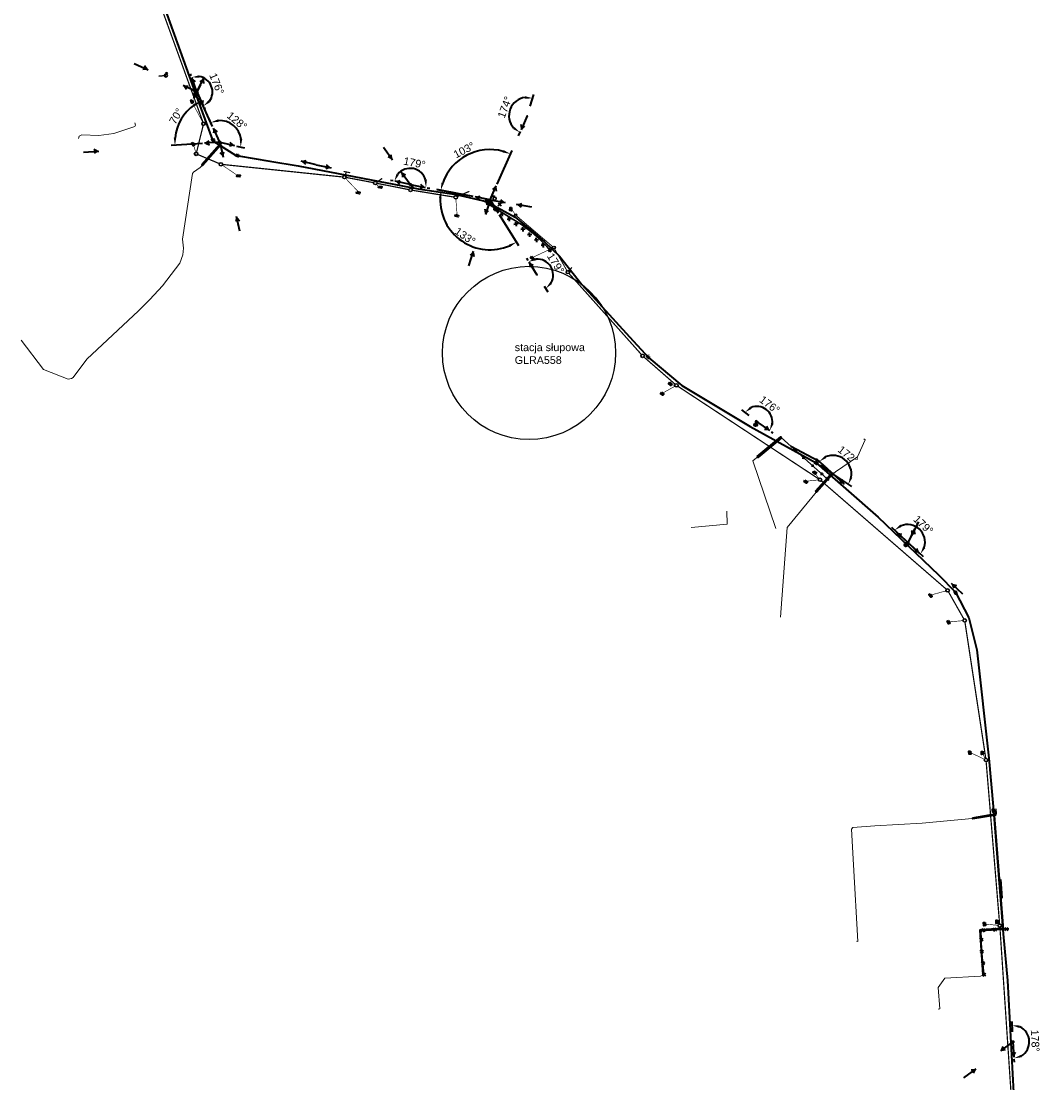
# Model space of a CAD drawing. Header units: metres. Extents: x 6536102 to 6570154, y 5559884 to 5568618.
# Tile 2 of 40: x 6536266 to 6536599, y 5563706 to 5564052. Entities that reach past the tile are written whole.
import ezdxf
from ezdxf.lldxf.tags import DXFTag

# ---------------------------------------------------------------- set-up
doc = ezdxf.new("R2010")
doc.units = ezdxf.units.M
for name, color, linetype in [('$KD', 7, 'Continuous'), ('$WODOCIAG', 7, 'Continuous'), ('_ABS_ELE', 7, 'Continuous'), ('_Teletechnika', 7, 'Continuous'), ('ELE TD', 7, 'Continuous'), ('i-Kanalizacja deszczowa', 6, 'Continuous'), ('kanal_tech', 30, 'Continuous')]:
    doc.layers.add(name, color=color, linetype=linetype)
for name, color, linetype, lineweight in [('@kanal.tech', 7, 'Continuous', 30), ('_ABS_TELE', 7, 'TELEKOMUNIKACJA', 30), ('_OSW_Slupy', 200, 'Continuous', 30), ('ELE', 7, 'Continuous', 35), ('ELE_TD', 7, 'Continuous', 35)]:
    doc.layers.add(name, color=color, linetype=linetype, lineweight=lineweight)
doc.styles.add('obrocony', font='arial.ttf')
doc.styles.get("Standard").update_dxf_attribs({"font": 'arial.ttf'})
doc.styles.add('TEKST_LINI', font='arial.ttf')
tags = doc.linetypes.add('KANAL_TECHNOLOGICZNY', pattern='A,5,-1.5,["KT",TEKST_LINI,S=1.5,R=0,X=-1.17,Y=-0.75],-1.5', length=8).pattern_tags.tags
tags[6] = DXFTag(74, 10)
tags = doc.linetypes.add('KANALIZACJA_DESZCZOWA', pattern='A,5,-1.5,["KD",TEKST_LINI,S=1.5,R=0,X=-1.17,Y=-0.75],-2', length=8.5).pattern_tags.tags
tags[6] = DXFTag(74, 10)
tags = doc.linetypes.add('NISKIE_NAPIECIE', pattern='A,5,-1.5,["nN",TEKST_LINI,S=1.5,R=0,X=-1.17,Y=-0.75],-1.5', length=8).pattern_tags.tags
tags[6] = DXFTag(74, 10)
tags = doc.linetypes.add('TELEKOMUNIKACJA', pattern='A,5,-2,["TEL",TEKST_LINI,S=1.5,R=0,X=-1.75,Y=-0.75],-2', length=9).pattern_tags.tags
tags[6] = DXFTag(74, 10)
tags = doc.linetypes.add('WODOCIAG', pattern='A,5,-1.5,["W",TEKST_LINI,S=1.5,R=0,X=-1.17,Y=-0.75],-1', length=7.5).pattern_tags.tags
tags[6] = DXFTag(74, 10)
doc.dimstyles.new('ISO-25', dxfattribs={"dimtxt": 2.5, "dimasz": 2.5, "dimexe": 1.25, "dimexo": 0.625, "dimtad": 1, "dimtxsty": 'Standard', "dimcen": 2.5, "dimadec": 0, "dimazin": 0, "dimtfac": 1, "dimtmove": 0, "dimatfit": 3, "dimfxl": 1, "dimarcsym": 0})

# ---------------------------------------------------------------- blocks, each defined once
blk = doc.blocks.new('Stanica kt')
at = {"layer": 'kanal_tech', "color": 0, "linetype": 'KANAL_TECHNOLOGICZNY', "lineweight": 35}
blk.add_lwpolyline([(6536308.58, 5564068.45), (6536322.75, 5564029.07), (6536328.25, 5564013.97), (6536328.8, 5564013.13), (6536335.92, 5564008.68), (6536336.88, 5564008.43), (6536347.08, 5564006.72), (6536356.36, 5564005.25), (6536395.53, 5563997.75), (6536407.95, 5563995.83), (6536417.84, 5563993.56), (6536427.19, 5563988.47), (6536432.04, 5563984.4), (6536436.75, 5563980.44), (6536441.69, 5563975.75), (6536449, 5563966.48), (6536464.49, 5563949.47), (6536470.81, 5563942.55), (6536481.58, 5563933.59), (6536503.89, 5563920.16), (6536525.49, 5563908.34), (6536545.66, 5563890.62), (6536565.39, 5563871.82), (6536570.94, 5563866.1), (6536575.31, 5563857.75), (6536577.85, 5563847.29), (6536581.84, 5563811.92), (6536583.18, 5563796.16), (6536586.48, 5563754.62), (6536587.84, 5563739.41), (6536589.88, 5563702.92)], dxfattribs=at)
at = {"layer": 'kanal_tech', "color": 0, "lineweight": 35, "ltscale": 2}
for points in [[(6536328.48, 5564014.11), (6536329.01, 5564013.27), (6536328.59, 5564013), (6536328.06, 5564013.84)], [(6536335.98, 5564008.92), (6536336.95, 5564008.67), (6536336.82, 5564008.18), (6536335.85, 5564008.44)], [(6536417.28, 5563994.03), (6536418.24, 5563993.75), (6536418.1, 5563993.27), (6536417.14, 5563993.55)], [(6536470.37, 5563943.38), (6536471.08, 5563942.68), (6536470.73, 5563942.32), (6536470.02, 5563943.03)], [(6536525.13, 5563908.78), (6536525.96, 5563908.22), (6536525.68, 5563907.81), (6536524.85, 5563908.37)], [(6536570.93, 5563866.59), (6536571.34, 5563865.68), (6536570.89, 5563865.47), (6536570.47, 5563866.38)], [(6536583.5, 5563795.38), (6536583.57, 5563794.38), (6536583.07, 5563794.34), (6536583, 5563795.34)]]:
    blk.add_lwpolyline(points, close=True, dxfattribs=at)
at = {"layer": 'kanal_tech', "color": 0, "lineweight": 35, "char_height": 0.5, "attachment_point": 5, "style": 'obrocony'}
for s, insert, rotation in [('S8', (6536329.04, 5564013.88), 302.293), ('S9', (6536336.54, 5564009.05), 346.2443), ('S10', (6536417.85, 5563994.15), 344.8978), ('S11', (6536470.97, 5563943.28), 315.3395), ('S12', (6536525.74, 5563908.79), 325.775), ('S13', (6536571.45, 5563866.28), 294.514), ('S14', (6536583.88, 5563794.9), 273.9158)]:
    blk.add_mtext_dynamic_manual_height_columns(s, width=12.6641, gutter_width=10, heights=[0], dxfattribs=dict(at, insert=insert, rotation=rotation))
blk = doc.blocks.new('wehf9uwegbf9uwb')
at = {"layer": '$WODOCIAG', "color": 18, "linetype": 'WODOCIAG', "lineweight": 30, "true_color": 0x000000}
blk.add_lwpolyline([(6536313.19, 5564034.7), (6536310.87, 5564034.44)], dxfattribs=at)
at = {"layer": '$WODOCIAG', "color": 18, "lineweight": 30, "ltscale": 5, "true_color": 0x000000}
for points in [[(6536313.08, 5564035.43), (6536313.53, 5564035.64), (6536313.74, 5564035.19)], [(6536313.36, 5564035.17), (6536313.53, 5564035.64)], [(6536419.91, 5563994.95), (6536420.08, 5563995.42), (6536420.55, 5563995.25)], [(6536420.29, 5563994.97), (6536420.08, 5563995.42)]]:
    blk.add_lwpolyline(points, dxfattribs=at)
for centre in [(6536313.19, 5564034.7), (6536420.5, 5563994.51)]:
    blk.add_circle(centre, 0.5, dxfattribs=at)
blk = doc.blocks.new('A$C26590D9D')
at = {"layer": 'i-Kanalizacja deszczowa', "color": 18, "lineweight": 40, "true_color": 0x000000, "elevation": 10.26}
blk.add_lwpolyline([(0, 0.49), (0.98, 0.7), (1.08, 0.21), (0.1, 0), (0, 0.49)], close=True, dxfattribs=at)
for points in [[(0.32, 0.56), (0.42, 0.07)], [(0.66, 0.63), (0.76, 0.14)]]:
    blk.add_lwpolyline(points, dxfattribs=at)
blk = doc.blocks.new('eiy9cgw97efcvg')
at = {"layer": '$KD', "color": 18, "linetype": 'KANALIZACJA_DESZCZOWA', "true_color": 0x000000}
for points, const_width in [([(6536308.47, 5564065.73), (6536325.3, 5564019.4)], 0.4), ([(6536321.85, 5564025.75), (6536325.23, 5564019.38)], 0.2), ([(6536325.35, 5564018.45), (6536323.19, 5564009.62)], 0.4), ([(6536322.92, 5564009.61), (6536322.28, 5564011.84)], 0.2), ([(6536323.51, 5564008.94), (6536330.68, 5564005.92)], 0.4), ([(6536370.95, 5564001.58), (6536331.64, 5564005.67)], 0.4), ([(6536331.57, 5564005.47), (6536336.42, 5564002.16)], 0.2), ([(6536371.17, 5564003.4), (6536373.32, 5564002.97)], 0.4), ([(6536371.63, 5564001.99), (6536372.12, 5564003.26)], 0.4), ([(6536376.04, 5563996.72), (6536371.79, 5564001.17)], 0.2), ([(6536371.94, 5564001.44), (6536381.08, 5563999.71)], 0.4), ([(6536381.98, 5563999.89), (6536383.77, 5564001.1)], 0.4), ([(6536381.89, 5563999.23), (6536382.61, 5563998.37)], 0.2), ([(6536382.06, 5563999.52), (6536392.54, 5563997.44)], 0.4), ([(6536393.25, 5563997.79), (6536393.93, 5563999.22)], 0.4), ([(6536393.52, 5563997.26), (6536407.29, 5563995.02)], 0.4), ([(6536408.24, 5563995.15), (6536412.23, 5563996.9)], 0.4), ([(6536408.25, 5563989.17), (6536407.82, 5563994.45)], 0.2), ([(6536426, 5563991.09), (6536427.19, 5563989.39)], 0.2), ([(6536439.49, 5563978.79), (6536427.59, 5563988.95)], 0.315), ([(6536432.9, 5563975.35), (6536439.44, 5563978.38)], 0.2), ([(6536440, 5563978.2), (6536444.12, 5563970.96)], 0.315), ([(6536444.72, 5563970.91), (6536445.71, 5563972.06)], 0.4), ([(6536444.72, 5563970.16), (6536468.45, 5563943.6)], 0.4), ([(6536469.16, 5563942.9), (6536479.45, 5563933.92)], 0.4), ([(6536475.32, 5563931.06), (6536479.39, 5563933.35)], 0.2), ([(6536479.33, 5563933.64), (6536478.14, 5563933.75)], 0.2), ([(6536480.25, 5563933.33), (6536526.28, 5563903.06)], 0.4), ([(6536522.19, 5563902.33), (6536526.2, 5563902.74)], 0.2), ([(6536525.2, 5563904.66), (6536526.39, 5563903.18)], 0.2), ([(6536527.08, 5563902.46), (6536567.98, 5563867.02)], 0.4), ([(6536562.96, 5563865.2), (6536567.86, 5563866.55)], 0.2), ([(6536568.61, 5563866.26), (6536573.67, 5563857.32)], 0.4), ([(6536574, 5563856.39), (6536580.81, 5563811.83)], 0.4), ([(6536575.84, 5563813.76), (6536580.43, 5563811.56)], 0.2), ([(6536580.65, 5563811.78), (6536579.89, 5563813.21)], 0.2), ([(6536580.92, 5563810.84), (6536585.32, 5563757.85)], 0.4), ([(6536580.62, 5563757.84), (6536584.86, 5563757.4)], 0.2), ([(6536585.12, 5563757.79), (6536584.7, 5563758.58)], 0.2), ([(6536585.41, 5563756.85), (6536589.41, 5563697.29)], 0.4)]:
    blk.add_lwpolyline(points, dxfattribs=dict(at, const_width=const_width))
at = {"layer": '$KD', "color": 18, "linetype": 'KANALIZACJA_DESZCZOWA', "true_color": 0x000000, "const_width": 0.2, "elevation": 10.26}
blk.add_lwpolyline([(6536568.85, 5563856.4), (6536573.42, 5563856.84)], dxfattribs=at)
at = {"layer": '$KD', "color": 18, "true_color": 0x000000}
for centre, radius in [((6536325.47, 5564018.93), 0.6), ((6536325.47, 5564018.93), 0.5), ((6536323.05, 5564009.13), 0.6), ((6536323.05, 5564009.13), 0.5), ((6536331.14, 5564005.72), 0.6), ((6536331.14, 5564005.72), 0.5), ((6536371.45, 5564001.53), 0.6), ((6536371.45, 5564001.53), 0.5), ((6536381.57, 5563999.61), 0.6), ((6536381.57, 5563999.61), 0.5), ((6536393.03, 5563997.34), 0.6), ((6536393.03, 5563997.34), 0.5), ((6536407.78, 5563994.95), 0.6), ((6536407.78, 5563994.95), 0.5), ((6536427.36, 5563989.15), 0.4), ((6536427.36, 5563989.15), 0.3), ((6536439.81, 5563978.55), 0.5), ((6536439.81, 5563978.55), 0.4), ((6536444.39, 5563970.54), 0.6), ((6536444.39, 5563970.54), 0.5), ((6536468.78, 5563943.22), 0.6), ((6536468.78, 5563943.22), 0.5), ((6536479.83, 5563933.59), 0.6), ((6536479.83, 5563933.59), 0.5), ((6536526.7, 5563902.79), 0.6), ((6536526.7, 5563902.79), 0.5), ((6536568.34, 5563866.68), 0.6), ((6536568.34, 5563866.68), 0.5), ((6536573.92, 5563856.88), 0.6), ((6536573.92, 5563856.88), 0.5), ((6536580.88, 5563811.34), 0.6), ((6536580.88, 5563811.34), 0.5), ((6536585.36, 5563757.35), 0.6), ((6536585.36, 5563757.35), 0.5)]:
    blk.add_circle(centre, radius, dxfattribs=at)
at = {"layer": '$KD', "color": 18, "ltscale": 5, "true_color": 0x000000}
for p, rotation in [((6536321.26, 5564026.71, -10.26), 277.4651878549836), ((6536321.48, 5564012.63, -10.26), 291.449335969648), ((6536336.26, 5564001.77, -10.26), 342.2333068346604), ((6536382.46, 5563998.17, 234.24), 337.088021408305), ((6536375.35, 5563996.37, -10.26), 336.583086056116), ((6536425.56, 5563991.72, -10.26), 254.6856178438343), ((6536407.55, 5563988.86, -10.26), 332.9075836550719), ((6536432.14, 5563975.42, 234.34), 303.9841496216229), ((6536477.14, 5563934.28, -10.26), 308.4327697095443), ((6536474.55, 5563931.06, -10.26), 309.5095829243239), ((6536524.32, 5563905.31, -10.26), 312.7124088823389), ((6536521.42, 5563902.29, -10.26), 312.7124088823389), ((6536562.21, 5563865.36, -10.26), 297.2326911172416), ((6536568.16, 5563856.74, -10.26), 282.9725136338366), ((6536575.3, 5563814.32, -10.26), 263.4512631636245), ((6536579.37, 5563814.27, -10.26), 263.4512631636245), ((6536580.08, 5563758.4, -10.26), 263.4512631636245), ((6536584.18, 5563759.15, -10.26), 262.0081207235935)]:
    blk.add_blockref('A$C26590D9D', p, dxfattribs=dict(at, rotation=rotation))
blk = doc.blocks.new('likwidacja')
at = {"color": 0, "linetype": 'Continuous', "lineweight": -2, "flags": 128}
for points in [[(-0.5, 0.5), (0.5, -0.5)], [(-0.5, -0.5), (0.5, 0.5)]]:
    blk.add_lwpolyline(points, dxfattribs=at)
blk = doc.blocks.new('*U25')
at = {"layer": 'ELE TD', "color": 7, "linetype": 'Continuous', "lineweight": 35}
blk.add_blockref('likwidacja', (0, 0), dxfattribs=at)
blk = doc.blocks.new('*U26')
at = {"color": 0, "linetype": 'ByBlock', "lineweight": -2, "transparency": 16777216}
for p, rotation in [((6536418.41, 5563992.72), 144.2780920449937), ((6536420.69, 5563991.08), 144.2780920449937), ((6536422.96, 5563989.45), 144.2780920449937), ((6536425.23, 5563987.81), 144.2780920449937), ((6536427.5, 5563986.18), 144.2780920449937), ((6536429.74, 5563984.49), 141.9627057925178), ((6536431.94, 5563982.77), 141.9627057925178), ((6536434.15, 5563981.04), 141.9627057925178), ((6536436.35, 5563979.31), 141.8924231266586), ((6536438.6, 5563977.69), 167.3863723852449)]:
    blk.add_blockref('*U25', p, dxfattribs=dict(at, rotation=rotation))
blk = doc.blocks.new('T - Teletechnika')
at = {"layer": '_ABS_TELE', "linetype": 'TELEKOMUNIKACJA', "lineweight": 30, "flags": 128}
blk.add_lwpolyline([(6536417.59, 5563993.31), (6536428.16, 5563986.78, -0.049609), (6536436.47, 5563980.04, -0.026001), (6536438.6, 5563977.69)], format="xyb", dxfattribs=at)
at = {"color": 2, "lineweight": 30}
blk.add_blockref('*U26', (0, 0), dxfattribs=at)
blk = doc.blocks.new('Kier. nap nN')
at = {"color": 0, "linetype": 'Continuous', "lineweight": -2, "flags": 128}
for points in [[(0, 0), (5, 0)], [(4.5, 0), (3.42, 0.62)], [(4.5, 0), (3.42, -0.62)]]:
    blk.add_lwpolyline(points, dxfattribs=at)
blk = doc.blocks.new('*U207')
at = {"layer": 'ELE TD', "color": 0, "linetype": 'Continuous', "lineweight": 35, "rotation": 2.24466586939e-05}
blk.add_blockref('likwidacja', (0, 0), dxfattribs=at)
blk = doc.blocks.new('*U222')
at = {"color": 0, "linetype": 'ByBlock', "lineweight": -2, "transparency": 16777216}
for p, rotation in [((6536579.96, 5563755.82), 356.0275039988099), ((6536583.75, 5563756.06), 3.827464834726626), ((6536587.54, 5563756.23), 357.8919047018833), ((6536579.41, 5563752.69), 91.491283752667), ((6536579.54, 5563748.89), 95.71059313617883), ((6536579.92, 5563745.11), 95.71059313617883), ((6536580.3, 5563741.33), 95.71059313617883)]:
    blk.add_blockref('*U207', p, dxfattribs=dict(at, rotation=rotation))
blk = doc.blocks.new('*D244')
at = {"layer": 'Defpoints', "color": 0, "lineweight": -2, "transparency": 16777216}
for p, q in [((6536554.78, 5563882.88), (6536550.14, 5563887.24)), ((6536555.9, 5563881.84), (6536560.39, 5563877.73))]:
    blk.add_line(p, q, dxfattribs=at)
blk.add_arc((6536555.23, 5563882.45), 5.74, 342.7073, 111.6339, dxfattribs=at)
at = {"layer": 'Defpoints', "color": 0, "lineweight": 50, "transparency": 16777216}
for p in [(6536556.52, 5563888.04), (6536551.74, 5563885.64, 243.56), (6536555.43, 5563882.26, 243.56), (6536555.43, 5563882.26, 243.56), (6536559.07, 5563878.84, 243.56)]:
    blk.add_point(p, dxfattribs=at)
for points in [[(6536553.35, 5563887.44), (6536552.88, 5563888.13), (6536551.05, 5563886.38)], [(6536561.08, 5563880.53), (6536560.35, 5563880.95), (6536559.47, 5563878.57)]]:
    blk.add_solid(points, dxfattribs=at)
at = {"layer": 'Defpoints', "color": 0, "transparency": 16777216, "insert": (6536560.43, 5563888.05), "char_height": 2.5, "attachment_point": 5, "rotation": 317.1706}
blk.add_mtext('179°', dxfattribs=at)
blk = doc.blocks.new('*D245')
at = {"layer": 'Defpoints', "color": 0, "lineweight": -2, "transparency": 16777216}
for p, q in [((6536530.47, 5563905.11), (6536525.55, 5563909.61)), ((6536531.45, 5563904.34), (6536536.95, 5563900.57))]:
    blk.add_line(p, q, dxfattribs=at)
blk.add_arc((6536530.93, 5563904.69), 6.04, 349.5135, 113.7134, dxfattribs=at)
at = {"layer": 'Defpoints', "color": 0, "lineweight": 50, "transparency": 16777216}
for p in [(6536531.95, 5563910.65), (6536526.81, 5563907.51), (6536530.93, 5563904.69), (6536530.93, 5563904.69), (6536534.63, 5563901.32)]:
    blk.add_point(p, dxfattribs=at)
for points in [[(6536528.75, 5563909.88), (6536528.26, 5563910.56), (6536526.47, 5563908.76)], [(6536537.26, 5563903.43), (6536536.49, 5563903.75), (6536535.92, 5563901.28)]]:
    blk.add_solid(points, dxfattribs=at)
at = {"layer": 'Defpoints', "color": 0, "transparency": 16777216, "insert": (6536535.85, 5563910.9), "char_height": 2.5, "attachment_point": 5, "rotation": 321.6135}
blk.add_mtext('172°', dxfattribs=at)
blk = doc.blocks.new('*D246')
at = {"layer": 'Defpoints', "color": 0, "lineweight": -2, "transparency": 16777216}
for p, q in [((6536413.47, 5563995.18), (6536401.79, 5563997.43)), ((6536421.97, 5563989.33), (6536428.25, 5563979.23))]:
    blk.add_line(p, q, dxfattribs=at)
blk.add_arc((6536418.99, 5563994.11), 16.27, 177.8956, 293.0713, dxfattribs=at)
at = {"layer": 'Defpoints', "color": 0, "lineweight": 50, "transparency": 16777216}
for p in [(6536414.08, 5563995.06), (6536418.99, 5563994.11), (6536418.99, 5563994.11), (6536421.64, 5563989.86), (6536415.51, 5563978.22)]:
    blk.add_point(p, dxfattribs=at)
for points in [[(6536402.32, 5563994.75), (6536403.15, 5563994.66), (6536403.02, 5563997.19)], [(6536425.18, 5563979.51), (6536425.56, 5563978.77), (6536427.59, 5563980.3)]]:
    blk.add_solid(points, dxfattribs=at)
at = {"layer": 'Defpoints', "color": 0, "transparency": 16777216, "insert": (6536410.85, 5563982.27), "char_height": 2.5, "attachment_point": 5, "rotation": 325.4834}
blk.add_mtext('133°', dxfattribs=at)
blk = doc.blocks.new('*D247')
at = {"layer": 'Defpoints', "color": 0, "lineweight": -2, "transparency": 16777216}
for p, q in [((6536421.28, 5563999.25), (6536426.16, 5564010.25)), ((6536413.47, 5563995.18), (6536401.65, 5563997.46))]:
    blk.add_line(p, q, dxfattribs=at)
blk.add_arc((6536418.99, 5563994.11), 16.41, 74.7853, 160.3474, dxfattribs=at)
at = {"layer": 'Defpoints', "color": 0, "lineweight": 50, "transparency": 16777216}
for p in [(6536407.44, 5564005.77), (6536421.02, 5563998.68), (6536414.08, 5563995.06), (6536418.99, 5563994.11), (6536418.99, 5563994.11)]:
    blk.add_point(p, dxfattribs=at)
for points in [[(6536423.44, 5564010.34), (6536423.16, 5564009.56), (6536425.66, 5564009.11)], [(6536403.94, 5563999.52), (6536403.13, 5563999.74), (6536402.88, 5563997.22)]]:
    blk.add_solid(points, dxfattribs=at)
at = {"layer": 'Defpoints', "color": 0, "transparency": 16777216, "insert": (6536410.52, 5564010.35), "char_height": 2.5, "attachment_point": 5, "rotation": 27.5664}
blk.add_mtext('103°', dxfattribs=at)
blk = doc.blocks.new('*D248')
at = {"layer": 'Defpoints', "color": 0, "lineweight": -2, "transparency": 16777216}
for p, q in [((6536387.42, 5564000.3), (6536386.55, 5564000.48)), ((6536398.44, 5563998.08), (6536399.32, 5563997.91))]:
    blk.add_line(p, q, dxfattribs=at)
blk.add_arc((6536392.92, 5563999.14), 5.26, 16.5708, 140.6824, dxfattribs=at)
at = {"layer": 'Defpoints', "color": 0, "lineweight": 50, "transparency": 16777216}
for p in [(6536396.39, 5564003.1), (6536388.03, 5564000.17), (6536392.92, 5563999.14), (6536392.92, 5563999.14), (6536397.83, 5563998.2)]:
    blk.add_point(p, dxfattribs=at)
for points in [[(6536389.22, 5564002.3), (6536388.47, 5564002.66), (6536387.77, 5564000.23)], [(6536398.38, 5564000.67), (6536397.55, 5564000.63), (6536398.09, 5563998.15)]]:
    blk.add_solid(points, dxfattribs=at)
at = {"layer": 'Defpoints', "color": 0, "transparency": 16777216, "insert": (6536394.33, 5564006.17), "char_height": 2.5, "attachment_point": 5, "rotation": 348.6266}
blk.add_mtext('179°', dxfattribs=at)
blk = doc.blocks.new('*D249')
at = {"layer": 'Defpoints', "color": 0, "lineweight": -2, "transparency": 16777216}
for p, q in [((6536328.42, 5564018.1), (6536327.33, 5564020.5)), ((6536336.22, 5564011.69), (6536338.79, 5564011.08))]:
    blk.add_line(p, q, dxfattribs=at)
blk.add_arc((6536330.74, 5564012.97), 7.02, 7.3074, 93.8692, dxfattribs=at)
at = {"layer": 'Defpoints', "color": 0, "lineweight": 50, "transparency": 16777216}
for p in [(6536328.68, 5564017.53), (6536336.86, 5564016.41), (6536330.74, 5564012.97), (6536330.74, 5564012.97), (6536335.61, 5564011.83)]:
    blk.add_point(p, dxfattribs=at)
for points in [[(6536330.37, 5564019.57), (6536330.17, 5564020.38), (6536327.85, 5564019.37)], [(6536338.12, 5564013.85), (6536337.29, 5564013.89), (6536337.58, 5564011.37)]]:
    blk.add_solid(points, dxfattribs=at)
at = {"layer": 'Defpoints', "color": 0, "transparency": 16777216, "insert": (6536336.41, 5564019.87), "char_height": 2.5, "attachment_point": 5, "rotation": 320.5883}
blk.add_mtext('128°', dxfattribs=at)
blk = doc.blocks.new('*D250')
at = {"layer": 'Defpoints', "color": 0, "lineweight": -2, "transparency": 16777216}
for p, q in [((6536328.42, 5564018.1), (6536324.18, 5564027.45)), ((6536325.14, 5564012.56), (6536314.89, 5564011.8))]:
    blk.add_line(p, q, dxfattribs=at)
blk.add_arc((6536330.74, 5564012.97), 14.65, 124.1797, 174.4453, dxfattribs=at)
at = {"layer": 'Defpoints', "color": 0, "lineweight": 50, "transparency": 16777216}
for p in [(6536319.91, 5564022.84), (6536328.68, 5564017.53), (6536325.76, 5564012.6), (6536330.74, 5564012.97), (6536330.75, 5564012.97)]:
    blk.add_point(p, dxfattribs=at)
for points in [[(6536322.31, 5564025.46), (6536322.72, 5564024.73), (6536324.69, 5564026.31)], [(6536316.58, 5564014.39), (6536315.75, 5564014.4), (6536316.13, 5564011.89)]]:
    blk.add_solid(points, dxfattribs=at)
at = {"layer": 'Defpoints', "color": 0, "transparency": 16777216, "insert": (6536316.51, 5564021.42), "char_height": 2.5, "attachment_point": 5, "rotation": 59.3125}
blk.add_mtext('70°', dxfattribs=at)
blk = doc.blocks.new('*D251')
at = {"layer": 'Defpoints', "color": 0, "lineweight": -2, "transparency": 16777216}
for p, q in [((6536321.4, 5564034.63), (6536321.16, 5564035.28)), ((6536325.64, 5564024.22), (6536325.93, 5564023.59))]:
    blk.add_line(p, q, dxfattribs=at)
blk.add_arc((6536323.32, 5564029.34), 5.07, 322.9412, 81.446, dxfattribs=at)
at = {"layer": 'Defpoints', "color": 0, "lineweight": 50, "transparency": 16777216}
for p in [(6536321.61, 5564034.04), (6536323.32, 5564029.34), (6536323.32, 5564029.34), (6536328.35, 5564028.72), (6536325.39, 5564024.79)]:
    blk.add_point(p, dxfattribs=at)
for points in [[(6536324.12, 5564033.94), (6536324.03, 5564034.77), (6536321.59, 5564034.11)], [(6536327.63, 5564025.96), (6536327.11, 5564026.62), (6536325.41, 5564024.73)]]:
    blk.add_solid(points, dxfattribs=at)
at = {"layer": 'Defpoints', "color": 0, "transparency": 16777216, "insert": (6536329.77, 5564031.98), "char_height": 2.5, "attachment_point": 5, "rotation": 292.1936}
blk.add_mtext('176°', dxfattribs=at)
blk = doc.blocks.new('Rura 110')
at = {"color": 0, "linetype": 'Continuous', "lineweight": 35}
blk.add_lwpolyline([(-0.5, 0.2), (0.5, 0.2), (0.5, -0.2), (-0.5, -0.2)], close=True, dxfattribs=at)
blk = doc.blocks.new('Słup')
at = {"linetype": 'Continuous', "lineweight": -2}
h = blk.add_hatch(color=0, dxfattribs=at)
h.dxf.hatch_style = 1
h.paths.add_polyline_path([(0.25, 0, 1), (-0.25, 0, 1)])
at = {"color": 0, "linetype": 'Continuous', "lineweight": -2}
blk.add_circle((0, 0), 0.25, dxfattribs=at)
blk = doc.blocks.new('oprawa oświetleniowa')
at = {"layer": '_OSW_Slupy', "lineweight": 35}
h = blk.add_hatch(color=0, dxfattribs=at)
h.dxf.hatch_style = 1
h.paths.add_polyline_path([(6536980.47, 5563295.93, 1), (6536980.05, 5563296.2, 1)])
h = blk.add_hatch(color=0, dxfattribs=at)
h.dxf.hatch_style = 1
h.paths.add_polyline_path([(6536980.47, 5563295.93, 1), (6536980.05, 5563296.2, 1)])
at = {"layer": '_OSW_Slupy', "lineweight": 35, "true_color": 0xffffff}
h = blk.add_hatch(color=7, dxfattribs=at)
h.dxf.hatch_style = 1
h.paths.add_polyline_path([(6536981.15, 5563295.58, 0.18856), (6536981.51, 5563295.63, -0.34641), (6536981.51, 5563296.5, 0.075571), (6536981.37, 5563296.55, 1)])
h = blk.add_hatch(color=7, dxfattribs=at)
h.dxf.hatch_style = 1
h.paths.add_polyline_path([(6536981.15, 5563295.58, 0.18856), (6536981.51, 5563295.63, -0.34641), (6536981.51, 5563296.5, 0.075571), (6536981.37, 5563296.55, 1)])
at = {"layer": '_OSW_Slupy', "lineweight": 35}
h = blk.add_hatch(color=7, dxfattribs=at)
h.dxf.hatch_style = 1
h.paths.add_polyline_path([(6536981.51, 5563296.5, 0.34641), (6536981.51, 5563295.63, 0.57735)])
h = blk.add_hatch(color=7, dxfattribs=at)
h.dxf.hatch_style = 1
h.paths.add_polyline_path([(6536981.51, 5563296.5, 0.34641), (6536981.51, 5563295.63, 0.57735)])
at = {"layer": '_OSW_Slupy', "color": 7, "lineweight": 35}
blk.add_line((6536980.76, 5563296.07), (6536980.26, 5563296.07), dxfattribs=at)
blk.add_line((6536980.76, 5563296.07), (6536980.26, 5563296.07), dxfattribs=at)
at = {"layer": '_OSW_Slupy', "color": 7, "lineweight": 35, "ltscale": 5}
blk.add_circle((6536980.26, 5563296.07), 0.25, dxfattribs=at)
blk.add_circle((6536980.26, 5563296.07), 0.25, dxfattribs=at)
at = {"layer": '_OSW_Slupy', "color": 7, "lineweight": 35}
blk.add_circle((6536981.26, 5563296.07), 0.5, dxfattribs=at)
blk.add_circle((6536981.26, 5563296.07), 0.5, dxfattribs=at)
at = {"layer": '_OSW_Slupy', "color": 0, "linetype": 'Continuous', "lineweight": 35, "rotation": 147.4768100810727}
blk.add_blockref('Słup', (6536980.26, 5563296.07), dxfattribs=at)
blk = doc.blocks.new('*D271')
at = {"layer": 'Defpoints', "color": 0, "lineweight": -2, "transparency": 16777216}
for p, q in [((6536589.5, 5563722.67), (6536589.38, 5563726.05)), ((6536590, 5563713.79), (6536590.07, 5563712.76))]:
    blk.add_line(p, q, dxfattribs=at)
blk.add_arc((6536589.62, 5563719.4), 5.4, 300.6676, 65.3206, dxfattribs=at)
at = {"layer": 'Defpoints', "color": 0, "lineweight": 50, "transparency": 16777216}
for p in [(6536589.52, 5563722.05), (6536589.56, 5563721.05), (6536589.62, 5563719.4), (6536589.96, 5563714.41), (6536594.44, 5563716.97)]:
    blk.add_point(p, dxfattribs=at)
for points in [[(6536591.79, 5563723.9), (6536591.96, 5563724.72), (6536589.42, 5563724.8)], [(6536592.5, 5563714.36), (6536592.25, 5563715.15), (6536589.99, 5563714.01)]]:
    blk.add_solid(points, dxfattribs=at)
at = {"layer": 'Defpoints', "color": 0, "transparency": 16777216, "insert": (6536596.91, 5563719.78), "char_height": 2.5, "attachment_point": 5, "rotation": 272.9941}
blk.add_mtext('178°', dxfattribs=at)
blk = doc.blocks.new('*D272')
at = {"layer": 'Defpoints', "color": 0, "lineweight": -2, "transparency": 16777216}
for p, q in [((6536503.56, 5563923.71), (6536501.2, 5563925.6)), ((6536510.76, 5563918.48), (6536511.32, 5563918.11))]:
    blk.add_line(p, q, dxfattribs=at)
blk.add_arc((6536506.12, 5563921.66), 5.05, 354.3086, 112.6374, dxfattribs=at)
at = {"layer": 'Defpoints', "color": 0, "lineweight": 50, "transparency": 16777216}
for p in [(6536504.05, 5563923.32), (6536504.83, 5563922.69), (6536510.72, 5563923.73), (6536506.12, 5563921.66), (6536510.25, 5563918.84)]:
    blk.add_point(p, dxfattribs=at)
for points in [[(6536504.43, 5563925.99), (6536503.93, 5563926.65), (6536502.18, 5563924.81)], [(6536511.53, 5563921.02), (6536510.75, 5563921.3), (6536510.29, 5563918.81)]]:
    blk.add_solid(points, dxfattribs=at)
at = {"layer": 'Defpoints', "color": 0, "transparency": 16777216, "insert": (6536510.26, 5563927.24), "char_height": 2.5, "attachment_point": 5, "rotation": 323.473}
blk.add_mtext('176°', dxfattribs=at)
blk = doc.blocks.new('*D273')
at = {"layer": 'Defpoints', "color": 0, "lineweight": -2, "transparency": 16777216}
for p, q in [((6536431.4, 5563974.34), (6536430.95, 5563975.05)), ((6536436.7, 5563965.98), (6536437.88, 5563964.14))]:
    blk.add_line(p, q, dxfattribs=at)
blk.add_arc((6536434.39, 5563969.58), 5.21, 330.4683, 94.3619, dxfattribs=at)
at = {"layer": 'Defpoints', "color": 0, "lineweight": 50, "transparency": 16777216}
for p in [(6536431.73, 5563973.81), (6536434.39, 5563969.58), (6536435.82, 5563967.35), (6536439.6, 5563969.81), (6536436.36, 5563966.51)]:
    blk.add_point(p, dxfattribs=at)
for points in [[(6536434.12, 5563974.38), (6536433.86, 5563975.17), (6536431.62, 5563973.99)], [(6536439.23, 5563966.72), (6536438.62, 5563967.3), (6536437.21, 5563965.19)]]:
    blk.add_solid(points, dxfattribs=at)
at = {"layer": 'Defpoints', "color": 0, "transparency": 16777216, "insert": (6536440.4, 5563973.39), "char_height": 2.5, "attachment_point": 5, "rotation": 302.4151}
blk.add_mtext('179°', dxfattribs=at)
blk = doc.blocks.new('*D274')
at = {"layer": 'Defpoints', "color": 0, "lineweight": -2, "transparency": 16777216}
for p, q in [((6536432.13, 5564024.69), (6536433.32, 5564028.46)), ((6536428.86, 5564016.43), (6536428.22, 5564014.96))]:
    blk.add_line(p, q, dxfattribs=at)
blk.add_arc((6536431.14, 5564021.57), 5.98, 96.5945, 221.9982, dxfattribs=at)
at = {"layer": 'Defpoints', "color": 0, "lineweight": 50, "transparency": 16777216}
for p in [(6536427.27, 5564026.13), (6536431.64, 5564023.14), (6536431.94, 5564024.1), (6536431.14, 5564021.57), (6536429.12, 5564017)]:
    blk.add_point(p, dxfattribs=at)
for points in [[(6536430.49, 5564027.92), (6536430.41, 5564027.09), (6536432.94, 5564027.27)], [(6536426.94, 5564017.91), (6536426.45, 5564017.23), (6536428.72, 5564016.1)]]:
    blk.add_solid(points, dxfattribs=at)
at = {"layer": 'Defpoints', "color": 0, "transparency": 16777216, "insert": (6536423.79, 5564024.35), "char_height": 2.5, "attachment_point": 5, "rotation": 69.2964}
blk.add_mtext('174°', dxfattribs=at)
blk = doc.blocks.new('ougae97gdc9afe')
h = blk.add_hatch(color=256)
h.dxf.hatch_style = 1
h.paths.add_polyline_path([(6536505.961, 5563921.886), (6536505.738, 5563922), (6536505.617, 5563921.764), (6536505.84, 5563921.65)])
at = {"layer": 'ELE', "lineweight": 35}
h = blk.add_hatch(color=0, dxfattribs=at)
h.dxf.hatch_style = 1
h.paths.add_polyline_path([(6536323.072, 5564029.343, 1), (6536323.572, 5564029.343, 1)])
h = blk.add_hatch(color=0, dxfattribs=at)
h.dxf.hatch_style = 1
h.paths.add_polyline_path([(6536323.072, 5564029.343, 1), (6536323.572, 5564029.343, 1)])
h = blk.add_hatch(color=0, dxfattribs=at)
h.dxf.hatch_style = 1
h.paths.add_polyline_path([(6536430.941, 5564021.419, 1), (6536431.339, 5564021.721, 1)])
h = blk.add_hatch(color=0, dxfattribs=at)
h.dxf.hatch_style = 1
h.paths.add_polyline_path([(6536330.493, 5564012.974, 1), (6536330.993, 5564012.974, 1)])
h = blk.add_hatch(color=0, dxfattribs=at)
h.dxf.hatch_style = 1
h.paths.add_polyline_path([(6536330.493, 5564012.974, 1), (6536330.993, 5564012.974, 1)])
h = blk.add_hatch(color=0, dxfattribs=at)
h.dxf.hatch_style = 1
h.paths.add_polyline_path([(6536392.72, 5563998.996, 1), (6536393.118, 5563999.298, 1)])
h = blk.add_hatch(color=0, dxfattribs=at)
h.dxf.hatch_style = 1
h.paths.add_polyline_path([(6536392.72, 5563998.996, 1), (6536393.118, 5563999.298, 1)])
h = blk.add_hatch(color=0, dxfattribs=at)
h.dxf.hatch_style = 1
h.paths.add_polyline_path([(6536434.191, 5563969.429, 1), (6536434.589, 5563969.731, 1)])
h = blk.add_hatch(color=0, dxfattribs=at)
h.dxf.hatch_style = 1
h.paths.add_polyline_path([(6536505.921, 5563921.509, 1), (6536506.319, 5563921.811, 1)])
h = blk.add_hatch(color=0, dxfattribs=at)
h.dxf.hatch_style = 1
h.paths.add_polyline_path([(6536530.683, 5563904.69, 1), (6536531.183, 5563904.69, 1)])
h = blk.add_hatch(color=0, dxfattribs=at)
h.dxf.hatch_style = 1
h.paths.add_polyline_path([(6536530.683, 5563904.69, 1), (6536531.183, 5563904.69, 1)])
blk.add_lwpolyline([(6536505.961, 5563921.886), (6536505.738, 5563922), (6536505.617, 5563921.764), (6536505.84, 5563921.65)], close=True)
at = {"layer": 'Defpoints', "color": 1, "linetype": 'Continuous', "lineweight": 18, "flags": 128}
for points in [[(6536303.06, 5564019.26), (6536303.3, 5564018.45), (6536303, 5564018.02), (6536296.21, 5564015.77), (6536291.33, 5564015.09), (6536285.76, 5564015.31), (6536284.85, 5564014.92), (6536284.65, 5564014.19)], [(6536265.96, 5563948.38), (6536273.26, 5563938.79), (6536281.33, 5563935.62), (6536282.36, 5563935.78), (6536282.9, 5563936.18), (6536287.41, 5563942.16), (6536304.22, 5563957.94), (6536307.93, 5563961.62), (6536312.12, 5563966.04), (6536317.76, 5563973.49), (6536318.73, 5563976.23), (6536318.96, 5563978.35), (6536318.64, 5563981.28), (6536321.88, 5564002.74), (6536322.24, 5564003.16), (6536324.32, 5564004.69), (6536330.99, 5564012.21)], [(6536512.22, 5563886.9), (6536504.8, 5563909.01), (6536514.02, 5563916.6), (6536529.03, 5563903.14)], [(6536540.95, 5563916.1), (6536541.47, 5563915.81), (6536538.89, 5563910.27), (6536531.78, 5563905.38)], [(6536531.78, 5563905.38), (6536529.03, 5563903.14)], [(6536529.03, 5563903.14), (6536515.93, 5563887.27)], [(6536496.24, 5563892.55), (6536496.38, 5563888.28), (6536484.6, 5563887.22)], [(6536513.8, 5563857.91), (6536515.93, 5563887.27)], [(6536584.14, 5563795.39), (6536584.26, 5563793.87), (6536584.01, 5563793.45), (6536582.28, 5563793.32), (6536576.35, 5563792.25), (6536560.04, 5563790.8), (6536544.54, 5563789.85), (6536537.41, 5563789.36), (6536536.93, 5563788.75), (6536537.6, 5563777.2), (6536539.01, 5563752.14), (6536538.58, 5563752.29)], [(6536586.69, 5563756.11), (6536583.78, 5563793.3), (6536584.14, 5563795.39)], [(6536579.89, 5563741.24), (6536580.3, 5563741.33), (6536579.5, 5563749.33), (6536579.33, 5563755.86), (6536580.05, 5563755.81), (6536585.73, 5563756.19), (6536586.65, 5563756.26), (6536588.28, 5563756.2)], [(6536565.28, 5563730.11), (6536565.8, 5563730.13), (6536565.29, 5563737.14), (6536567.49, 5563740.23), (6536579.07, 5563740.84), (6536579.89, 5563741.24)]]:
    blk.add_lwpolyline(points, dxfattribs=at)
at = {"layer": 'ELE', "color": 7, "lineweight": 35, "ltscale": 5}
for centre in [(6536323.322, 5564029.343), (6536323.322, 5564029.343), (6536330.743, 5564012.974), (6536330.743, 5564012.974), (6536392.919, 5563999.147), (6536392.919, 5563999.147), (6536530.933, 5563904.69), (6536530.933, 5563904.69)]:
    blk.add_circle(centre, 0.25, dxfattribs=at)
at = {"layer": 'ELE_TD', "color": 7, "linetype": 'NISKIE_NAPIECIE', "lineweight": 35}
for points in [[(6536330.99, 5564012.21), (6536330.745, 5564012.972)], [(6536517.174, 5563913.771), (6536526.216, 5563908.957), (6536530.933, 5563904.69)], [(6536530.933, 5563904.69), (6536529.021, 5563903.147)], [(6536530.933, 5563904.69), (6536529.021, 5563903.147)], [(6536588.28, 5563756.2), (6536587.092, 5563756.325), (6536578.844, 5563755.787), (6536579.89, 5563741.24)]]:
    blk.add_lwpolyline(points, dxfattribs=at)
at = {"lineweight": 30}
blk.add_blockref('*U222', (0, 0), dxfattribs=at)
at = {"layer": '_ABS_ELE', "color": 7, "linetype": 'Continuous', "lineweight": 35}
for p, xscale, rotation in [((6536328.004, 5564008.843), 9, 48.42799762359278), ((6536510.16, 5563913.422), 10, 39.46156704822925), ((6536527.908, 5563901.697), 7.499999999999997, 48.18781894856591), ((6536580.259, 5563792.948), 7.500000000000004, 9.394456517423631), ((6536585.65, 5563769.398), 6, 274.474097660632), ((6536582.697, 5563756.038), 6.999999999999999, 3.68908014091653)]:
    blk.add_blockref('Rura 110', p, dxfattribs=dict(at, xscale=xscale, rotation=rotation))
at = {"layer": '_OSW_Slupy', "color": 7, "lineweight": 30}
for p, rotation in [((3582467.64, 13623556.466), 249.7292086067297), ((4422639.367, 13883413.311), 243.8569328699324), ((7090212.107, 14129852.042, 243.555), 225.9024235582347)]:
    blk.add_blockref('oprawa oświetleniowa', p, dxfattribs=dict(at, rotation=rotation))
at = {"layer": 'ELE TD', "color": 0, "linetype": 'Continuous', "lineweight": 35}
for p, rotation in [((6536302.845, 5564038.653), 335.5506860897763), ((6536323.322, 5564029.343), 110.0026170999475), ((6536323.322, 5564029.339), 63.23414520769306), ((6536323.322, 5564029.343), 155.6265782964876), ((6536324.482, 5564031.644), 243.2341453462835), ((6536323.321, 5564029.344), 294.3845389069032), ((6536431.14, 5564021.57), 246.1397051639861), ((6536330.744, 5564012.974), 114.3901561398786), ((6536330.745, 5564012.972), 184.2348285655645), ((6536330.744, 5564012.974), 346.7864178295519), ((6536286.28, 5564009.68), 4.234828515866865), ((6536384.205, 5564011.263), 305.7236560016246), ((6536362.185, 5564005.592), 166.7889003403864), ((6536362.185, 5564005.592), 348.1535135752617), ((6536392.921, 5563999.145), 125.7253623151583), ((6536392.921, 5563999.145), 168.1535135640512), ((6536392.921, 5563999.145), 349.0996717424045), ((6536418.994, 5563994.11), 169.082641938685), ((6536418.994, 5563994.109), 252.148682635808), ((6536418.994, 5563994.11), 302.1137009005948), ((6536418.994, 5563994.11), 350.0011871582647), ((6536432.582, 5563991.717), 170.0104657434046), ((6536434.39, 5563969.58), 122.1142134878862), ((6536506.12, 5563921.66), 325.6320211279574), ((6536530.933, 5563904.69), 145.6320211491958), ((6536530.933, 5563904.69), 317.5949257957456), ((6536558.83, 5563889.04), 243.3893952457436), ((6536555.435, 5563882.262, 243.555), 137.5609098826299), ((6536555.435, 5563882.262, 243.555), 63.3899432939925), ((6536555.43, 5563882.262, 243.555), 316.7802843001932), ((6536573.26, 5563865.511), 136.7802843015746), ((6536589.62, 5563719.4), 216.2540993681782), ((6536589.62, 5563719.4), 273.9032771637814), ((6536573.588, 5563707.643), 36.25409936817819)]:
    blk.add_blockref('Kier. nap nN', p, dxfattribs=dict(at, rotation=rotation))
for name, p in [('likwidacja', (6536322.744, 5564029.099)), ('likwidacja', (6536330.99, 5564012.19)), ('likwidacja', (6536393.473, 5563998.568)), ('likwidacja', (6536422.132, 5563992.664, 244.846)), ('likwidacja', (6536529.021, 5563903.147)), ('likwidacja', (6536555.185, 5563882.032)), ('Słup', (6536589.62, 5563719.4))]:
    blk.add_blockref(name, p, dxfattribs=at)
for p, xscale, rotation in [((6536330.745, 5564012.972), -0.9999999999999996, 102.7223832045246), ((6536418.994, 5563994.11), -1, 246.0500877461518), ((6536337.32, 5563983.85), -1, 282.7245670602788), ((6536412.06, 5563972.578), -0.999999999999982, 252.1483789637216)]:
    blk.add_blockref('Kier. nap nN', p, dxfattribs=dict(at, xscale=xscale, rotation=rotation))
at = {"layer": 'ELE TD', "color": 0, "linetype": 'Continuous', "lineweight": 35, "xscale": 0.6013418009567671, "yscale": 0.6013418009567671, "zscale": 0.6013418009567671, "rotation": 34.99555079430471}
for p in [(6536518.332, 5563912.727), (6536521.309, 5563910.056), (6536524.287, 5563907.386), (6536527.265, 5563904.715)]:
    blk.add_blockref('likwidacja', p, dxfattribs=at)
at = {"layer": 'Defpoints', "color": 6}
for base, line1, line2, picture, middle in [((6536328.351, 5564028.72), ((6536323.322, 5564029.343), (6536321.611, 5564034.042)), ((6536323.321, 5564029.344), (6536325.386, 5564024.79)), '*D251', (6536329.774, 5564031.977)), ((6536319.914, 5564022.837), ((6536330.744, 5564012.974), (6536328.679, 5564017.528)), ((6536330.745, 5564012.972), (6536325.759, 5564012.603)), '*D250', (6536316.511, 5564021.419)), ((6536427.27, 5564026.126), ((6536431.637, 5564023.143), (6536431.939, 5564024.097)), ((6536431.14, 5564021.57), (6536429.117, 5564016.997)), '*D274', (6536423.79, 5564024.348)), ((6536336.862, 5564016.411), ((6536330.744, 5564012.974), (6536328.679, 5564017.528)), ((6536330.744, 5564012.974), (6536335.611, 5564011.831)), '*D249', (6536336.406, 5564019.865)), ((6536407.441, 5564005.769), ((6536418.994, 5563994.11), (6536421.024, 5563998.679)), ((6536418.994, 5563994.11), (6536414.085, 5563995.057)), '*D247', (6536410.518, 5564010.347)), ((6536396.39, 5564003.105), ((6536392.921, 5563999.145), (6536388.027, 5564000.171)), ((6536392.921, 5563999.145), (6536397.831, 5563998.199)), '*D248', (6536394.334, 5564006.17)), ((6536415.505, 5563978.219), ((6536418.994, 5563994.11), (6536414.085, 5563995.057)), ((6536418.994, 5563994.11), (6536421.635, 5563989.864)), '*D246', (6536410.853, 5563982.272)), ((6536439.597, 5563969.809), ((6536434.39, 5563969.58), (6536431.732, 5563973.815)), ((6536435.822, 5563967.35), (6536436.363, 5563966.509)), '*D273', (6536440.395, 5563973.393)), ((6536510.724, 5563923.729), ((6536504.832, 5563922.691), (6536504.051, 5563923.316)), ((6536506.12, 5563921.66), (6536510.247, 5563918.837)), '*D272', (6536510.256, 5563927.244)), ((6536531.953, 5563910.645), ((6536530.933, 5563904.69), (6536534.625, 5563901.318)), ((6536530.933, 5563904.69), (6536526.806, 5563907.513)), '*D245', (6536535.852, 5563910.9)), ((6536556.52, 5563888.043), ((6536555.435, 5563882.262, 243.555), (6536551.745, 5563885.636, 243.555)), ((6536555.43, 5563882.262, 243.555), (6536559.073, 5563878.838, 243.555)), '*D244', (6536560.428, 5563888.053)), ((6536594.445, 5563716.973), ((6536589.56, 5563721.049), (6536589.524, 5563722.048)), ((6536589.62, 5563719.4), (6536589.96, 5563714.412)), '*D271', (6536596.912, 5563719.781))]:
    dim = blk.add_angular_dim_2l(base=base, line1=line1, line2=line2, dimstyle='ISO-25', dxfattribs=at)
    dim.commit()
    dim.dimension.update_dxf_attribs({"geometry": picture, "text_midpoint": middle})

msp = doc.modelspace()

# ---------------------------------------------------------------- linework, layer by layer
at = {"layer": 'Defpoints', "color": 6, "lineweight": 18, "ltscale": 5}
msp.add_lwpolyline([(6536580.3, 5563741.33), (6536579.5, 5563749.33), (6536579.33, 5563755.86), (6536580.05, 5563755.81), (6536585.73, 5563756.19), (6536586.65, 5563756.26), (6536588.28, 5563756.2)], dxfattribs=at)
at = {"layer": 'Defpoints', "color": 6}
msp.add_circle((6536431.724, 5563944.185), 28.252, dxfattribs=at)

# ---------------------------------------------------------------- block references
at = {"layer": '$KD'}
msp.add_blockref('eiy9cgw97efcvg', (0, 0), dxfattribs=at)
at = {"layer": '$WODOCIAG'}
msp.add_blockref('wehf9uwegbf9uwb', (0, 0), dxfattribs=at)
at = {"layer": '@kanal.tech', "lineweight": 30, "ltscale": 5}
msp.add_blockref('Stanica kt', (0, 0), dxfattribs=at)
at = {"layer": '_Teletechnika', "lineweight": 30}
msp.add_blockref('T - Teletechnika', (0, 0), dxfattribs=at)
at = {"layer": 'ELE_TD'}
msp.add_blockref('ougae97gdc9afe', (0, 0), dxfattribs=at)

# ---------------------------------------------------------------- texts
at = {"layer": 'Defpoints', "color": 6, "insert": (6536427.052, 5563947.261), "char_height": 2.5, "attachment_point": 1}
msp.add_mtext_dynamic_manual_height_columns('stacja słupowa^JGLRA558', width=23.1172, gutter_width=12.5, heights=[0], dxfattribs=at)

doc.saveas('drawing.dxf')
